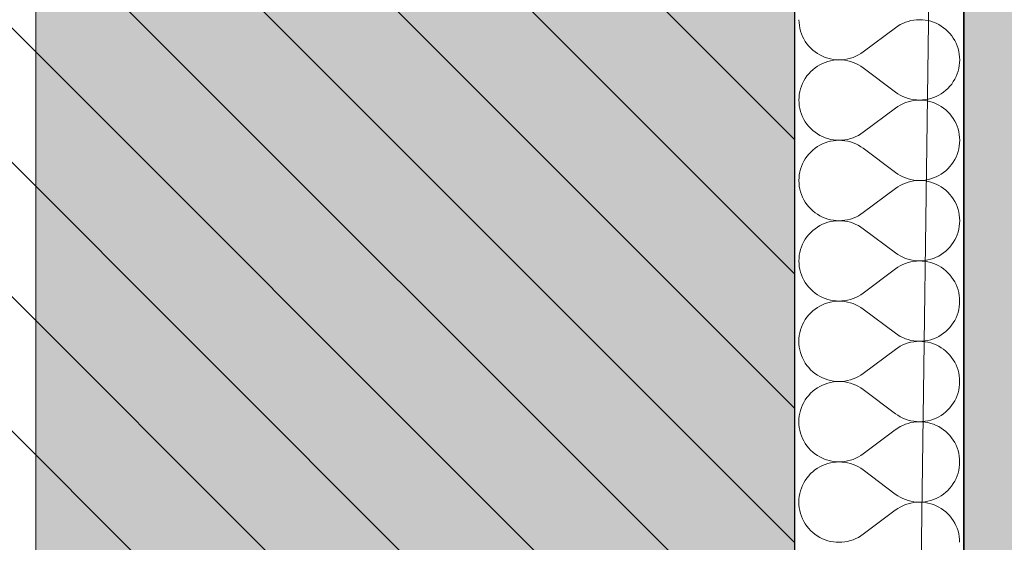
# Model space of a CAD drawing. Header units: millimetres. Extents: x -40276 to 214973, y -147941 to 35228.
# Tile 180 of 256: x -1057 to -124, y 3695 to 4191. Entities that reach past the tile are written whole.
import ezdxf

# ---------------------------------------------------------------- set-up
doc = ezdxf.new("R2010")
doc.units = ezdxf.units.MM
doc.header["$MEASUREMENT"] = 0
doc.linetypes.add('Wipeout_Contour', pattern=[1000, 0, -1000])
for name, color, linetype in [('1._POHLED ZÁPADNÍ_2_0_plochy', 7, 'Continuous'), ('1._POHLED ZÁPADNÍ_2_2D prvky - obecné', 7, 'Continuous'), ('1._POHLED ZÁPADNÍ_2_akustické prvky', 7, 'Continuous'), ('1._POHLED ZÁPADNÍ_2_BT_ortho', 7, 'Continuous'), ('1._POHLED ZÁPADNÍ_2_Nové_Konstrukce - nosné', 7, 'Continuous'), ('1._POHLED ZÁPADNÍ_2_Nové_Výplně – Řezové', 7, 'Continuous'), ('1._POHLED ZÁPADNÍ_2_Situace - terén', 7, 'Continuous')]:
    doc.layers.add(name, color=color, linetype=linetype)

# ---------------------------------------------------------------- blocks, each defined once
blk = doc.blocks.new('*X13', base_point=(-42174.69, -26223.67))
at = {"layer": '1._POHLED ZÁPADNÍ_2_Nové_Výplně – Řezové', "color": 21, "linetype": 'Continuous', "lineweight": 20, "true_color": 0xffaaaa}
for p, q in [((-318.3, 4190.52), (-318.2, 4187.8)), ((-206.76, 4190.41), (-209.46, 4190.11)), ((-204.04, 4190.5), (-206.76, 4190.41)), ((-201.32, 4190.41), (-204.04, 4190.5)), ((-198.61, 4190.12), (-201.32, 4190.41)), ((-318.2, 4187.8), (-317.91, 4185.1)), ((-317.91, 4185.1), (-317.43, 4182.42)), ((-317.43, 4182.42), (-316.76, 4179.78)), ((-226.87, 4182.89), (-257.35, 4160.04)), ((-224.64, 4184.44), (-226.87, 4182.89)), ((-222.3, 4185.83), (-224.64, 4184.44)), ((-219.87, 4187.05), (-222.3, 4185.83)), ((-217.36, 4188.09), (-219.87, 4187.05)), ((-214.77, 4188.95), (-217.36, 4188.09)), ((-212.14, 4189.63), (-214.77, 4188.95)), ((-209.46, 4190.11), (-212.14, 4189.63)), ((-195.94, 4189.64), (-198.61, 4190.12)), ((-193.3, 4188.97), (-195.94, 4189.64)), ((-190.72, 4188.11), (-193.3, 4188.97)), ((-188.21, 4187.07), (-190.72, 4188.11)), ((-185.77, 4185.85), (-188.21, 4187.07)), ((-183.43, 4184.46), (-185.77, 4185.85)), ((-181.2, 4182.91), (-183.43, 4184.46)), ((-179.08, 4181.21), (-181.2, 4182.91)), ((-177.09, 4179.35), (-179.08, 4181.21)), ((-316.76, 4179.78), (-315.9, 4177.2)), ((-315.9, 4177.2), (-314.86, 4174.69)), ((-314.86, 4174.69), (-313.64, 4172.26)), ((-313.64, 4172.26), (-312.25, 4169.92)), ((-175.23, 4177.36), (-177.09, 4179.35)), ((-173.53, 4175.24), (-175.23, 4177.36)), ((-171.97, 4173.01), (-173.53, 4175.24)), ((-170.59, 4170.67), (-171.97, 4173.01)), ((-312.25, 4169.92), (-310.7, 4167.68)), ((-310.7, 4167.68), (-308.99, 4165.56)), ((-308.99, 4165.56), (-307.14, 4163.57)), ((-307.14, 4163.57), (-305.15, 4161.72)), ((-169.37, 4168.24), (-170.59, 4170.67)), ((-168.33, 4165.72), (-169.37, 4168.24)), ((-167.47, 4163.14), (-168.33, 4165.72)), ((-166.79, 4160.51), (-167.47, 4163.14)), ((-305.15, 4161.72), (-303.03, 4160.01)), ((-303.03, 4160.01), (-300.79, 4158.46)), ((-300.79, 4158.46), (-298.45, 4157.07)), ((-298.45, 4157.07), (-296.02, 4155.86)), ((-296.02, 4155.86), (-293.5, 4154.82)), ((-293.5, 4154.82), (-290.92, 4153.96)), ((-290.92, 4153.96), (-288.29, 4153.29)), ((-288.29, 4153.29), (-285.61, 4152.81)), ((-274.76, 4152.81), (-272.08, 4153.3)), ((-272.08, 4153.3), (-269.45, 4153.97)), ((-269.45, 4153.97), (-266.87, 4154.83)), ((-266.87, 4154.83), (-264.36, 4155.87)), ((-264.36, 4155.87), (-261.92, 4157.09)), ((-261.92, 4157.09), (-259.59, 4158.48)), ((-259.59, 4158.48), (-257.35, 4160.04)), ((-166.31, 4157.83), (-166.79, 4160.51)), ((-166.02, 4155.12), (-166.31, 4157.83)), ((-165.92, 4152.4), (-166.02, 4155.12)), ((-303.03, 4144.83), (-305.15, 4143.13)), ((-300.79, 4146.38), (-303.03, 4144.83)), ((-298.45, 4147.77), (-300.79, 4146.38)), ((-296.02, 4148.99), (-298.45, 4147.77)), ((-293.51, 4150.03), (-296.02, 4148.99)), ((-290.92, 4150.88), (-293.51, 4150.03)), ((-288.29, 4151.56), (-290.92, 4150.88)), ((-285.61, 4152.04), (-288.29, 4151.56)), ((-285.61, 4152.81), (-282.9, 4152.52)), ((-282.9, 4152.33), (-285.61, 4152.04)), ((-282.9, 4152.52), (-280.19, 4152.42)), ((-280.19, 4152.42), (-282.9, 4152.33)), ((-280.19, 4152.42), (-277.47, 4152.52)), ((-277.47, 4152.32), (-280.19, 4152.42)), ((-277.47, 4152.52), (-274.76, 4152.81)), ((-274.76, 4152.03), (-277.47, 4152.32)), ((-272.09, 4151.54), (-274.76, 4152.03)), ((-269.45, 4150.87), (-272.09, 4151.54)), ((-266.87, 4150.01), (-269.45, 4150.87)), ((-264.36, 4148.96), (-266.87, 4150.01)), ((-261.93, 4147.74), (-264.36, 4148.96)), ((-259.59, 4146.35), (-261.93, 4147.74)), ((-257.35, 4144.8), (-259.59, 4146.35)), ((-226.88, 4121.94), (-257.35, 4144.8)), ((-167.47, 4141.67), (-166.8, 4144.3)), ((-166.8, 4144.3), (-166.31, 4146.98)), ((-166.31, 4146.98), (-166.02, 4149.69)), ((-166.02, 4149.69), (-165.92, 4152.4)), ((-312.26, 4134.93), (-313.64, 4132.59)), ((-310.7, 4137.17), (-312.26, 4134.93)), ((-308.99, 4139.28), (-310.7, 4137.17)), ((-307.14, 4141.27), (-308.99, 4139.28)), ((-305.15, 4143.13), (-307.14, 4141.27)), ((-170.59, 4134.14), (-169.37, 4136.57)), ((-169.37, 4136.57), (-168.33, 4139.09)), ((-168.33, 4139.09), (-167.47, 4141.67)), ((-316.76, 4125.07), (-317.44, 4122.43)), ((-315.9, 4127.65), (-316.76, 4125.07)), ((-314.86, 4130.16), (-315.9, 4127.65)), ((-313.64, 4132.59), (-314.86, 4130.16)), ((-179.09, 4123.61), (-177.09, 4125.46)), ((-177.09, 4125.46), (-175.24, 4127.45)), ((-175.24, 4127.45), (-173.53, 4129.57)), ((-173.53, 4129.57), (-171.98, 4131.8)), ((-171.98, 4131.8), (-170.59, 4134.14)), ((-318.21, 4117.05), (-318.31, 4114.33)), ((-317.92, 4119.75), (-318.21, 4117.05)), ((-317.44, 4122.43), (-317.92, 4119.75)), ((-226.88, 4121.94), (-224.65, 4120.38)), ((-224.65, 4120.38), (-222.31, 4118.99)), ((-222.31, 4118.99), (-219.88, 4117.77)), ((-219.88, 4117.77), (-217.37, 4116.73)), ((-217.37, 4116.73), (-214.78, 4115.87)), ((-214.78, 4115.87), (-212.15, 4115.19)), ((-195.95, 4115.18), (-193.31, 4115.85)), ((-193.31, 4115.85), (-190.73, 4116.71)), ((-190.73, 4116.71), (-188.21, 4117.75)), ((-188.21, 4117.75), (-185.78, 4118.96)), ((-185.78, 4118.96), (-183.44, 4120.35)), ((-183.44, 4120.35), (-181.21, 4121.9)), ((-181.21, 4121.9), (-179.09, 4123.61)), ((-318.31, 4114.33), (-318.21, 4111.61)), ((-318.21, 4111.61), (-317.92, 4108.91)), ((-317.92, 4108.91), (-317.44, 4106.23)), ((-226.88, 4106.7), (-257.36, 4083.85)), ((-224.65, 4108.25), (-226.88, 4106.7)), ((-222.31, 4109.64), (-224.65, 4108.25)), ((-219.88, 4110.86), (-222.31, 4109.64)), ((-217.37, 4111.9), (-219.88, 4110.86)), ((-214.79, 4112.76), (-217.37, 4111.9)), ((-212.15, 4113.44), (-214.79, 4112.76)), ((-212.15, 4115.19), (-209.47, 4114.71)), ((-209.47, 4113.92), (-212.15, 4113.44)), ((-209.47, 4114.71), (-206.77, 4114.41)), ((-206.77, 4114.22), (-209.47, 4113.92)), ((-206.77, 4114.41), (-204.05, 4114.31)), ((-204.05, 4114.31), (-206.77, 4114.22)), ((-204.05, 4114.31), (-201.33, 4114.41)), ((-201.33, 4114.22), (-204.05, 4114.31)), ((-201.33, 4114.41), (-198.63, 4114.7)), ((-198.63, 4113.93), (-201.33, 4114.22)), ((-198.63, 4114.7), (-195.95, 4115.18)), ((-195.95, 4113.45), (-198.63, 4113.93)), ((-193.31, 4112.78), (-195.95, 4113.45)), ((-190.73, 4111.92), (-193.31, 4112.78)), ((-188.22, 4110.88), (-190.73, 4111.92)), ((-185.78, 4109.66), (-188.22, 4110.88)), ((-183.44, 4108.27), (-185.78, 4109.66)), ((-181.21, 4106.72), (-183.44, 4108.27)), ((-179.09, 4105.01), (-181.21, 4106.72)), ((-317.44, 4106.23), (-316.77, 4103.59)), ((-316.77, 4103.59), (-315.91, 4101.01)), ((-315.91, 4101.01), (-314.87, 4098.5)), ((-314.87, 4098.5), (-313.65, 4096.07)), ((-177.1, 4103.16), (-179.09, 4105.01)), ((-175.24, 4101.17), (-177.1, 4103.16)), ((-173.54, 4099.05), (-175.24, 4101.17)), ((-171.98, 4096.82), (-173.54, 4099.05)), ((-313.65, 4096.07), (-312.26, 4093.73)), ((-312.26, 4093.73), (-310.71, 4091.49)), ((-310.71, 4091.49), (-309, 4089.37)), ((-309, 4089.37), (-307.15, 4087.38)), ((-170.6, 4094.48), (-171.98, 4096.82)), ((-169.38, 4092.05), (-170.6, 4094.48)), ((-168.34, 4089.53), (-169.38, 4092.05)), ((-167.48, 4086.95), (-168.34, 4089.53)), ((-307.15, 4087.38), (-305.16, 4085.53)), ((-305.16, 4085.53), (-303.04, 4083.82)), ((-303.04, 4083.82), (-300.8, 4082.27)), ((-300.8, 4082.27), (-298.46, 4080.88)), ((-298.46, 4080.88), (-296.03, 4079.67)), ((-296.03, 4079.67), (-293.52, 4078.63)), ((-293.52, 4078.63), (-290.93, 4077.77)), ((-269.46, 4077.78), (-266.88, 4078.64)), ((-266.88, 4078.64), (-264.37, 4079.68)), ((-264.37, 4079.68), (-261.93, 4080.9)), ((-261.93, 4080.9), (-259.6, 4082.29)), ((-259.6, 4082.29), (-257.36, 4083.85)), ((-166.8, 4084.31), (-167.48, 4086.95)), ((-166.32, 4081.64), (-166.8, 4084.31)), ((-166.03, 4078.93), (-166.32, 4081.64)), ((-165.93, 4076.21), (-166.03, 4078.93)), ((-300.8, 4070.19), (-303.04, 4068.64)), ((-298.46, 4071.58), (-300.8, 4070.19)), ((-296.03, 4072.8), (-298.46, 4071.58)), ((-293.52, 4073.84), (-296.03, 4072.8)), ((-290.93, 4074.69), (-293.52, 4073.84)), ((-290.93, 4077.77), (-288.3, 4077.1)), ((-288.3, 4075.36), (-290.93, 4074.69)), ((-288.3, 4077.1), (-285.62, 4076.62)), ((-285.62, 4075.85), (-288.3, 4075.36)), ((-285.62, 4076.62), (-282.91, 4076.33)), ((-282.91, 4076.13), (-285.62, 4075.85)), ((-282.91, 4076.33), (-280.2, 4076.23)), ((-280.2, 4076.23), (-282.91, 4076.13)), ((-280.2, 4076.23), (-277.48, 4076.33)), ((-277.48, 4076.13), (-280.2, 4076.23)), ((-277.48, 4076.33), (-274.77, 4076.62)), ((-274.77, 4075.84), (-277.48, 4076.13)), ((-274.77, 4076.62), (-272.1, 4077.11)), ((-272.1, 4075.35), (-274.77, 4075.84)), ((-272.1, 4077.11), (-269.46, 4077.78)), ((-269.46, 4074.68), (-272.1, 4075.35)), ((-266.88, 4073.82), (-269.46, 4074.68)), ((-264.37, 4072.77), (-266.88, 4073.82)), ((-261.94, 4071.55), (-264.37, 4072.77)), ((-259.6, 4070.16), (-261.94, 4071.55)), ((-257.36, 4068.61), (-259.6, 4070.16)), ((-166.81, 4068.11), (-166.32, 4070.79)), ((-166.32, 4070.79), (-166.03, 4073.49)), ((-166.03, 4073.49), (-165.93, 4076.21)), ((-310.71, 4060.98), (-312.27, 4058.74)), ((-309.01, 4063.09), (-310.71, 4060.98)), ((-307.15, 4065.08), (-309.01, 4063.09)), ((-305.16, 4066.94), (-307.15, 4065.08)), ((-303.04, 4068.64), (-305.16, 4066.94)), ((-226.89, 4045.75), (-257.36, 4068.61)), ((-170.6, 4057.95), (-169.38, 4060.38)), ((-169.38, 4060.38), (-168.34, 4062.9)), ((-168.34, 4062.9), (-167.48, 4065.48)), ((-167.48, 4065.48), (-166.81, 4068.11)), ((-315.92, 4051.46), (-316.78, 4048.88)), ((-314.87, 4053.97), (-315.92, 4051.46)), ((-313.65, 4056.4), (-314.87, 4053.97)), ((-312.27, 4058.74), (-313.65, 4056.4)), ((-177.1, 4049.27), (-175.25, 4051.26)), ((-175.25, 4051.26), (-173.54, 4053.38)), ((-173.54, 4053.38), (-171.99, 4055.61)), ((-171.99, 4055.61), (-170.6, 4057.95)), ((-317.93, 4043.56), (-318.22, 4040.86)), ((-317.45, 4046.24), (-317.93, 4043.56)), ((-316.78, 4048.88), (-317.45, 4046.24)), ((-226.89, 4045.75), (-224.66, 4044.19)), ((-224.66, 4044.19), (-222.32, 4042.8)), ((-222.32, 4042.8), (-219.89, 4041.58)), ((-219.89, 4041.58), (-217.38, 4040.54)), ((-190.74, 4040.52), (-188.23, 4041.56)), ((-188.23, 4041.56), (-185.79, 4042.77)), ((-185.79, 4042.77), (-183.45, 4044.16)), ((-183.45, 4044.16), (-181.22, 4045.71)), ((-181.22, 4045.71), (-179.1, 4047.42)), ((-179.1, 4047.42), (-177.1, 4049.27)), ((-318.22, 4040.86), (-318.32, 4038.14)), ((-318.32, 4038.14), (-318.22, 4035.42)), ((-318.22, 4035.42), (-317.93, 4032.72)), ((-317.93, 4032.72), (-317.45, 4030.04)), ((-224.66, 4032.06), (-226.89, 4030.51)), ((-222.32, 4033.45), (-224.66, 4032.06)), ((-219.89, 4034.67), (-222.32, 4033.45)), ((-217.38, 4035.71), (-219.89, 4034.67)), ((-217.38, 4040.54), (-214.8, 4039.68)), ((-214.8, 4036.57), (-217.38, 4035.71)), ((-214.8, 4039.68), (-212.16, 4039)), ((-212.16, 4037.25), (-214.8, 4036.57)), ((-212.16, 4039), (-209.48, 4038.52)), ((-209.48, 4037.73), (-212.16, 4037.25)), ((-209.48, 4038.52), (-206.78, 4038.22)), ((-206.78, 4038.03), (-209.48, 4037.73)), ((-206.78, 4038.22), (-204.06, 4038.12)), ((-204.06, 4038.12), (-206.78, 4038.03)), ((-204.06, 4038.12), (-201.34, 4038.22)), ((-201.34, 4038.03), (-204.06, 4038.12)), ((-201.34, 4038.22), (-198.64, 4038.51)), ((-198.64, 4037.74), (-201.34, 4038.03)), ((-198.64, 4038.51), (-195.96, 4038.99)), ((-195.96, 4037.26), (-198.64, 4037.74)), ((-195.96, 4038.99), (-193.32, 4039.66)), ((-193.32, 4036.58), (-195.96, 4037.26)), ((-193.32, 4039.66), (-190.74, 4040.52)), ((-190.74, 4035.73), (-193.32, 4036.58)), ((-188.23, 4034.69), (-190.74, 4035.73)), ((-185.79, 4033.47), (-188.23, 4034.69)), ((-183.45, 4032.08), (-185.79, 4033.47)), ((-181.22, 4030.53), (-183.45, 4032.08)), ((-317.45, 4030.04), (-316.78, 4027.4)), ((-316.78, 4027.4), (-315.92, 4024.82)), ((-315.92, 4024.82), (-314.88, 4022.31)), ((-314.88, 4022.31), (-313.66, 4019.88)), ((-226.89, 4030.51), (-257.37, 4007.66)), ((-179.1, 4028.82), (-181.22, 4030.53)), ((-177.11, 4026.97), (-179.1, 4028.82)), ((-175.25, 4024.98), (-177.11, 4026.97)), ((-173.55, 4022.86), (-175.25, 4024.98)), ((-171.99, 4020.63), (-173.55, 4022.86)), ((-313.66, 4019.88), (-312.27, 4017.54)), ((-312.27, 4017.54), (-310.72, 4015.3)), ((-310.72, 4015.3), (-309.01, 4013.18)), ((-309.01, 4013.18), (-307.16, 4011.19)), ((-170.61, 4018.29), (-171.99, 4020.63)), ((-169.39, 4015.86), (-170.61, 4018.29)), ((-168.35, 4013.34), (-169.39, 4015.86)), ((-167.49, 4010.76), (-168.35, 4013.34)), ((-307.16, 4011.19), (-305.17, 4009.34)), ((-305.17, 4009.34), (-303.05, 4007.63)), ((-303.05, 4007.63), (-300.81, 4006.08)), ((-300.81, 4006.08), (-298.47, 4004.69)), ((-298.47, 4004.69), (-296.04, 4003.48)), ((-264.38, 4003.49), (-261.95, 4004.71)), ((-261.95, 4004.71), (-259.61, 4006.1)), ((-259.61, 4006.1), (-257.37, 4007.66)), ((-166.82, 4008.12), (-167.49, 4010.76)), ((-166.33, 4005.45), (-166.82, 4008.12)), ((-166.04, 4002.74), (-166.33, 4005.45)), ((-298.47, 3995.39), (-300.81, 3994)), ((-296.04, 3996.61), (-298.47, 3995.39)), ((-296.04, 4003.48), (-293.53, 4002.44)), ((-293.53, 3997.65), (-296.04, 3996.61)), ((-293.53, 4002.44), (-290.94, 4001.58)), ((-290.94, 3998.5), (-293.53, 3997.65)), ((-290.94, 4001.58), (-288.31, 4000.91)), ((-288.31, 3999.17), (-290.94, 3998.5)), ((-288.31, 4000.91), (-285.63, 4000.42)), ((-285.63, 3999.66), (-288.31, 3999.17)), ((-285.63, 4000.42), (-282.93, 4000.13)), ((-282.93, 3999.94), (-285.63, 3999.66)), ((-282.93, 4000.13), (-280.21, 4000.04)), ((-280.21, 4000.04), (-282.93, 3999.94)), ((-280.21, 4000.04), (-277.49, 4000.14)), ((-277.49, 3999.94), (-280.21, 4000.04)), ((-277.49, 4000.14), (-274.78, 4000.43)), ((-274.78, 3999.65), (-277.49, 3999.94)), ((-274.78, 4000.43), (-272.11, 4000.91)), ((-272.11, 3999.16), (-274.78, 3999.65)), ((-272.11, 4000.91), (-269.47, 4001.59)), ((-269.47, 3998.49), (-272.11, 3999.16)), ((-269.47, 4001.59), (-266.89, 4002.45)), ((-266.89, 3997.62), (-269.47, 3998.49)), ((-266.89, 4002.45), (-264.38, 4003.49)), ((-264.38, 3996.58), (-266.89, 3997.62)), ((-261.95, 3995.36), (-264.38, 3996.58)), ((-259.61, 3993.97), (-261.95, 3995.36)), ((-166.82, 3991.92), (-166.33, 3994.6)), ((-166.33, 3994.6), (-166.04, 3997.3)), ((-165.95, 4000.02), (-166.04, 4002.74)), ((-166.04, 3997.3), (-165.95, 4000.02)), ((-309.02, 3986.9), (-310.72, 3984.79)), ((-307.16, 3988.89), (-309.02, 3986.9)), ((-305.17, 3990.75), (-307.16, 3988.89)), ((-303.05, 3992.45), (-305.17, 3990.75)), ((-300.81, 3994), (-303.05, 3992.45)), ((-257.38, 3992.42), (-259.61, 3993.97)), ((-226.9, 3969.56), (-257.38, 3992.42)), ((-169.39, 3984.19), (-168.35, 3986.71)), ((-168.35, 3986.71), (-167.49, 3989.29)), ((-167.49, 3989.29), (-166.82, 3991.92)), ((-314.88, 3977.78), (-315.93, 3975.27)), ((-313.67, 3980.21), (-314.88, 3977.78)), ((-312.28, 3982.55), (-313.67, 3980.21)), ((-310.72, 3984.79), (-312.28, 3982.55)), ((-175.26, 3975.07), (-173.55, 3977.19)), ((-173.55, 3977.19), (-172, 3979.42)), ((-172, 3979.42), (-170.61, 3981.76)), ((-170.61, 3981.76), (-169.39, 3984.19)), ((-317.94, 3967.37), (-318.23, 3964.67)), ((-317.46, 3970.05), (-317.94, 3967.37)), ((-316.79, 3972.69), (-317.46, 3970.05)), ((-315.93, 3975.27), (-316.79, 3972.69)), ((-226.9, 3969.56), (-224.67, 3968)), ((-224.67, 3968), (-222.33, 3966.61)), ((-222.33, 3966.61), (-219.9, 3965.39)), ((-188.24, 3965.37), (-185.8, 3966.58)), ((-185.8, 3966.58), (-183.46, 3967.97)), ((-183.46, 3967.97), (-181.23, 3969.52)), ((-181.23, 3969.52), (-179.11, 3971.23)), ((-179.11, 3971.23), (-177.12, 3973.08)), ((-177.12, 3973.08), (-175.26, 3975.07)), ((-318.23, 3964.67), (-318.33, 3961.95)), ((-318.33, 3961.95), (-318.23, 3959.23)), ((-318.23, 3959.23), (-317.94, 3956.53)), ((-222.33, 3957.26), (-224.67, 3955.87)), ((-219.9, 3958.48), (-222.33, 3957.26)), ((-219.9, 3965.39), (-217.39, 3964.35)), ((-217.39, 3959.52), (-219.9, 3958.48)), ((-217.39, 3964.35), (-214.81, 3963.49)), ((-214.81, 3960.38), (-217.39, 3959.52)), ((-214.81, 3963.49), (-212.17, 3962.81)), ((-212.17, 3961.06), (-214.81, 3960.38)), ((-212.17, 3962.81), (-209.49, 3962.33)), ((-209.49, 3961.54), (-212.17, 3961.06)), ((-209.49, 3962.33), (-206.79, 3962.03)), ((-206.79, 3961.83), (-209.49, 3961.54)), ((-206.79, 3962.03), (-204.07, 3961.93)), ((-204.07, 3961.93), (-206.79, 3961.83)), ((-204.07, 3961.93), (-201.35, 3962.03)), ((-201.35, 3961.84), (-204.07, 3961.93)), ((-201.35, 3962.03), (-198.65, 3962.32)), ((-198.65, 3961.55), (-201.35, 3961.84)), ((-198.65, 3962.32), (-195.97, 3962.8)), ((-195.97, 3961.07), (-198.65, 3961.55)), ((-195.97, 3962.8), (-193.33, 3963.47)), ((-193.33, 3960.39), (-195.97, 3961.07)), ((-193.33, 3963.47), (-190.75, 3964.33)), ((-190.75, 3959.54), (-193.33, 3960.39)), ((-190.75, 3964.33), (-188.24, 3965.37)), ((-188.24, 3958.5), (-190.75, 3959.54)), ((-185.8, 3957.28), (-188.24, 3958.5)), ((-183.46, 3955.89), (-185.8, 3957.28)), ((-317.94, 3956.53), (-317.46, 3953.85)), ((-317.46, 3953.85), (-316.79, 3951.21)), ((-316.79, 3951.21), (-315.93, 3948.63)), ((-315.93, 3948.63), (-314.89, 3946.12)), ((-226.9, 3954.32), (-257.38, 3931.46)), ((-224.67, 3955.87), (-226.9, 3954.32)), ((-181.23, 3954.34), (-183.46, 3955.89)), ((-179.11, 3952.63), (-181.23, 3954.34)), ((-177.12, 3950.78), (-179.11, 3952.63)), ((-175.26, 3948.79), (-177.12, 3950.78)), ((-173.56, 3946.67), (-175.26, 3948.79)), ((-314.89, 3946.12), (-313.67, 3943.68)), ((-313.67, 3943.68), (-312.28, 3941.35)), ((-312.28, 3941.35), (-310.73, 3939.11)), ((-310.73, 3939.11), (-309.02, 3936.99)), ((-172.01, 3944.44), (-173.56, 3946.67)), ((-170.62, 3942.1), (-172.01, 3944.44)), ((-169.4, 3939.66), (-170.62, 3942.1)), ((-168.36, 3937.15), (-169.4, 3939.66)), ((-309.02, 3936.99), (-307.17, 3935)), ((-307.17, 3935), (-305.18, 3933.15)), ((-305.18, 3933.15), (-303.06, 3931.44)), ((-303.06, 3931.44), (-300.82, 3929.89)), ((-300.82, 3929.89), (-298.48, 3928.5)), ((-261.96, 3928.52), (-259.62, 3929.91)), ((-259.62, 3929.91), (-257.38, 3931.46)), ((-167.5, 3934.57), (-168.36, 3937.15)), ((-166.83, 3931.93), (-167.5, 3934.57)), ((-166.34, 3929.26), (-166.83, 3931.93)), ((-166.05, 3926.55), (-166.34, 3929.26)), ((-298.48, 3928.5), (-296.05, 3927.29)), ((-296.05, 3920.42), (-298.48, 3919.2)), ((-296.05, 3927.29), (-293.54, 3926.25)), ((-293.54, 3921.46), (-296.05, 3920.42)), ((-293.54, 3926.25), (-290.96, 3925.39)), ((-290.96, 3922.31), (-293.54, 3921.46)), ((-290.96, 3925.39), (-288.32, 3924.72)), ((-288.32, 3922.98), (-290.96, 3922.31)), ((-288.32, 3924.72), (-285.64, 3924.23)), ((-285.64, 3923.46), (-288.32, 3922.98)), ((-285.64, 3924.23), (-282.94, 3923.94)), ((-282.94, 3923.75), (-285.64, 3923.46)), ((-282.94, 3923.94), (-280.22, 3923.85)), ((-280.22, 3923.85), (-282.94, 3923.75)), ((-280.22, 3923.85), (-277.5, 3923.95)), ((-277.5, 3923.75), (-280.22, 3923.85)), ((-277.5, 3923.95), (-274.79, 3924.24)), ((-274.79, 3923.46), (-277.5, 3923.75)), ((-274.79, 3924.24), (-272.12, 3924.72)), ((-272.12, 3922.97), (-274.79, 3923.46)), ((-272.12, 3924.72), (-269.48, 3925.4)), ((-269.48, 3922.3), (-272.12, 3922.97)), ((-269.48, 3925.4), (-266.9, 3926.26)), ((-266.9, 3921.43), (-269.48, 3922.3)), ((-266.9, 3926.26), (-264.39, 3927.3)), ((-264.39, 3920.39), (-266.9, 3921.43)), ((-264.39, 3927.3), (-261.96, 3928.52)), ((-261.96, 3919.17), (-264.39, 3920.39)), ((-166.34, 3918.41), (-166.05, 3921.11)), ((-165.96, 3923.83), (-166.05, 3926.55)), ((-166.05, 3921.11), (-165.96, 3923.83)), ((-309.03, 3910.71), (-310.73, 3908.6)), ((-307.17, 3912.7), (-309.03, 3910.71)), ((-305.18, 3914.56), (-307.17, 3912.7)), ((-303.06, 3916.26), (-305.18, 3914.56)), ((-300.83, 3917.81), (-303.06, 3916.26)), ((-298.48, 3919.2), (-300.83, 3917.81)), ((-259.62, 3917.78), (-261.96, 3919.17)), ((-257.39, 3916.23), (-259.62, 3917.78)), ((-226.91, 3893.37), (-257.39, 3916.23)), ((-169.4, 3908), (-168.36, 3910.51)), ((-168.36, 3910.51), (-167.5, 3913.1)), ((-167.5, 3913.1), (-166.83, 3915.73)), ((-166.83, 3915.73), (-166.34, 3918.41)), ((-314.89, 3901.59), (-315.94, 3899.08)), ((-313.68, 3904.02), (-314.89, 3901.59)), ((-312.29, 3906.36), (-313.68, 3904.02)), ((-310.73, 3908.6), (-312.29, 3906.36)), ((-175.27, 3898.88), (-173.56, 3901)), ((-173.56, 3901), (-172.01, 3903.23)), ((-172.01, 3903.23), (-170.62, 3905.57)), ((-170.62, 3905.57), (-169.4, 3908)), ((-317.47, 3893.86), (-317.95, 3891.18)), ((-316.8, 3896.5), (-317.47, 3893.86)), ((-315.94, 3899.08), (-316.8, 3896.5)), ((-226.91, 3893.37), (-224.68, 3891.81)), ((-224.68, 3891.81), (-222.34, 3890.42)), ((-185.81, 3890.39), (-183.47, 3891.78)), ((-183.47, 3891.78), (-181.24, 3893.33)), ((-181.24, 3893.33), (-179.12, 3895.04)), ((-179.12, 3895.04), (-177.13, 3896.89)), ((-177.13, 3896.89), (-175.27, 3898.88)), ((-318.24, 3888.48), (-318.34, 3885.76)), ((-318.34, 3885.76), (-318.25, 3883.04)), ((-318.25, 3883.04), (-317.95, 3880.34)), ((-317.95, 3891.18), (-318.24, 3888.48)), ((-222.34, 3890.42), (-219.91, 3889.2)), ((-219.91, 3882.29), (-222.34, 3881.07)), ((-219.91, 3889.2), (-217.4, 3888.16)), ((-217.4, 3883.33), (-219.91, 3882.29)), ((-217.4, 3888.16), (-214.82, 3887.3)), ((-214.82, 3884.19), (-217.4, 3883.33)), ((-214.82, 3887.3), (-212.18, 3886.62)), ((-212.18, 3884.87), (-214.82, 3884.19)), ((-212.18, 3886.62), (-209.5, 3886.14)), ((-209.5, 3885.35), (-212.18, 3884.87)), ((-209.5, 3886.14), (-206.8, 3885.84)), ((-206.8, 3885.64), (-209.5, 3885.35)), ((-206.8, 3885.84), (-204.08, 3885.74)), ((-204.08, 3885.74), (-206.8, 3885.64)), ((-204.08, 3885.74), (-201.36, 3885.84)), ((-201.36, 3885.65), (-204.08, 3885.74)), ((-201.36, 3885.84), (-198.66, 3886.13)), ((-198.66, 3885.36), (-201.36, 3885.65)), ((-198.66, 3886.13), (-195.98, 3886.61)), ((-195.98, 3884.88), (-198.66, 3885.36)), ((-195.98, 3886.61), (-193.34, 3887.28)), ((-193.34, 3884.2), (-195.98, 3884.88)), ((-193.34, 3887.28), (-190.76, 3888.14)), ((-190.76, 3883.35), (-193.34, 3884.2)), ((-190.76, 3888.14), (-188.25, 3889.18)), ((-188.25, 3882.31), (-190.76, 3883.35)), ((-188.25, 3889.18), (-185.81, 3890.39)), ((-185.81, 3881.09), (-188.25, 3882.31)), ((-317.95, 3880.34), (-317.47, 3877.66)), ((-317.47, 3877.66), (-316.8, 3875.02)), ((-316.8, 3875.02), (-315.94, 3872.44)), ((-226.91, 3878.13), (-257.39, 3855.27)), ((-224.68, 3879.68), (-226.91, 3878.13)), ((-222.34, 3881.07), (-224.68, 3879.68)), ((-183.47, 3879.7), (-185.81, 3881.09)), ((-181.24, 3878.15), (-183.47, 3879.7)), ((-179.12, 3876.44), (-181.24, 3878.15)), ((-177.13, 3874.59), (-179.12, 3876.44)), ((-175.28, 3872.6), (-177.13, 3874.59)), ((-315.94, 3872.44), (-314.9, 3869.93)), ((-314.9, 3869.93), (-313.68, 3867.49)), ((-313.68, 3867.49), (-312.29, 3865.15)), ((-312.29, 3865.15), (-310.74, 3862.92)), ((-173.57, 3870.48), (-175.28, 3872.6)), ((-172.02, 3868.25), (-173.57, 3870.48)), ((-170.63, 3865.91), (-172.02, 3868.25)), ((-169.41, 3863.47), (-170.63, 3865.91)), ((-310.74, 3862.92), (-309.03, 3860.8)), ((-309.03, 3860.8), (-307.18, 3858.81)), ((-307.18, 3858.81), (-305.19, 3856.96)), ((-305.19, 3856.96), (-303.07, 3855.25)), ((-303.07, 3855.25), (-300.83, 3853.7)), ((-259.63, 3853.72), (-257.39, 3855.27)), ((-168.37, 3860.96), (-169.41, 3863.47)), ((-167.51, 3858.38), (-168.37, 3860.96)), ((-166.84, 3855.74), (-167.51, 3858.38)), ((-166.35, 3853.07), (-166.84, 3855.74)), ((-300.83, 3853.7), (-298.49, 3852.31)), ((-298.49, 3852.31), (-296.06, 3851.1)), ((-296.06, 3851.1), (-293.55, 3850.06)), ((-293.55, 3845.26), (-296.06, 3844.23)), ((-293.55, 3850.06), (-290.97, 3849.2)), ((-290.97, 3846.12), (-293.55, 3845.26)), ((-290.97, 3849.2), (-288.33, 3848.53)), ((-288.33, 3846.79), (-290.97, 3846.12)), ((-288.33, 3848.53), (-285.65, 3848.04)), ((-285.65, 3847.27), (-288.33, 3846.79)), ((-285.65, 3848.04), (-282.95, 3847.75)), ((-282.95, 3847.56), (-285.65, 3847.27)), ((-282.95, 3847.75), (-280.23, 3847.66)), ((-280.23, 3847.66), (-282.95, 3847.56)), ((-280.23, 3847.66), (-277.51, 3847.76)), ((-277.51, 3847.56), (-280.23, 3847.66)), ((-277.51, 3847.76), (-274.8, 3848.05)), ((-274.8, 3847.27), (-277.51, 3847.56)), ((-274.8, 3848.05), (-272.13, 3848.53)), ((-272.13, 3846.78), (-274.8, 3847.27)), ((-272.13, 3848.53), (-269.49, 3849.21)), ((-269.49, 3846.11), (-272.13, 3846.78)), ((-269.49, 3849.21), (-266.91, 3850.07)), ((-266.91, 3845.24), (-269.49, 3846.11)), ((-266.91, 3850.07), (-264.4, 3851.11)), ((-264.4, 3844.2), (-266.91, 3845.24)), ((-264.4, 3851.11), (-261.97, 3852.33)), ((-261.97, 3852.33), (-259.63, 3853.72)), ((-166.06, 3850.36), (-166.35, 3853.07)), ((-165.97, 3847.64), (-166.06, 3850.36)), ((-166.06, 3844.92), (-165.97, 3847.64)), ((-307.18, 3836.51), (-309.04, 3834.52)), ((-305.19, 3838.37), (-307.18, 3836.51)), ((-303.07, 3840.07), (-305.19, 3838.37)), ((-300.84, 3841.62), (-303.07, 3840.07)), ((-298.5, 3843.01), (-300.84, 3841.62)), ((-296.06, 3844.23), (-298.5, 3843.01)), ((-261.97, 3842.98), (-264.4, 3844.2)), ((-259.63, 3841.59), (-261.97, 3842.98)), ((-257.4, 3840.04), (-259.63, 3841.59)), ((-226.92, 3817.17), (-257.4, 3840.04)), ((-168.37, 3834.32), (-167.51, 3836.91)), ((-167.51, 3836.91), (-166.84, 3839.54)), ((-166.84, 3839.54), (-166.36, 3842.22)), ((-166.36, 3842.22), (-166.06, 3844.92)), ((-313.69, 3827.83), (-314.91, 3825.4)), ((-312.3, 3830.17), (-313.69, 3827.83)), ((-310.75, 3832.4), (-312.3, 3830.17)), ((-309.04, 3834.52), (-310.75, 3832.4)), ((-173.57, 3824.81), (-172.02, 3827.04)), ((-172.02, 3827.04), (-170.63, 3829.38)), ((-170.63, 3829.38), (-169.41, 3831.81)), ((-169.41, 3831.81), (-168.37, 3834.32)), ((-317.48, 3817.67), (-317.96, 3814.99)), ((-316.81, 3820.31), (-317.48, 3817.67)), ((-315.95, 3822.89), (-316.81, 3820.31)), ((-314.91, 3825.4), (-315.95, 3822.89)), ((-226.92, 3817.17), (-224.69, 3815.62)), ((-183.48, 3815.59), (-181.25, 3817.14)), ((-181.25, 3817.14), (-179.13, 3818.84)), ((-179.13, 3818.84), (-177.14, 3820.7)), ((-177.14, 3820.7), (-175.28, 3822.69)), ((-175.28, 3822.69), (-173.57, 3824.81)), ((-318.26, 3812.29), (-318.35, 3809.57)), ((-318.35, 3809.57), (-318.26, 3806.85)), ((-317.96, 3814.99), (-318.26, 3812.29)), ((-224.69, 3815.62), (-222.35, 3814.23)), ((-222.35, 3814.23), (-219.92, 3813.01)), ((-219.92, 3813.01), (-217.41, 3811.97)), ((-217.41, 3811.97), (-214.83, 3811.11)), ((-214.83, 3808), (-217.41, 3807.14)), ((-214.83, 3811.11), (-212.19, 3810.43)), ((-212.19, 3808.68), (-214.83, 3808)), ((-212.19, 3810.43), (-209.52, 3809.94)), ((-209.52, 3809.16), (-212.19, 3808.68)), ((-209.52, 3809.94), (-206.81, 3809.65)), ((-206.81, 3809.45), (-209.52, 3809.16)), ((-206.81, 3809.65), (-204.09, 3809.55)), ((-204.09, 3809.55), (-206.81, 3809.45)), ((-204.09, 3809.55), (-201.37, 3809.65)), ((-201.37, 3809.46), (-204.09, 3809.55)), ((-201.37, 3809.65), (-198.67, 3809.94)), ((-198.67, 3809.17), (-201.37, 3809.46)), ((-198.67, 3809.94), (-195.99, 3810.42)), ((-195.99, 3808.69), (-198.67, 3809.17)), ((-195.99, 3810.42), (-193.35, 3811.09)), ((-193.35, 3808.01), (-195.99, 3808.69)), ((-193.35, 3811.09), (-190.77, 3811.95)), ((-190.77, 3807.16), (-193.35, 3808.01)), ((-190.77, 3811.95), (-188.26, 3812.99)), ((-188.26, 3812.99), (-185.82, 3814.2)), ((-185.82, 3814.2), (-183.48, 3815.59)), ((-318.26, 3806.85), (-317.97, 3804.14)), ((-317.97, 3804.14), (-317.48, 3801.47)), ((-317.48, 3801.47), (-316.81, 3798.83)), ((-316.81, 3798.83), (-315.95, 3796.25)), ((-226.93, 3801.94), (-257.4, 3779.08)), ((-224.69, 3803.49), (-226.93, 3801.94)), ((-222.35, 3804.88), (-224.69, 3803.49)), ((-219.92, 3806.1), (-222.35, 3804.88)), ((-217.41, 3807.14), (-219.92, 3806.1)), ((-188.26, 3806.11), (-190.77, 3807.16)), ((-185.83, 3804.9), (-188.26, 3806.11)), ((-183.49, 3803.51), (-185.83, 3804.9)), ((-181.25, 3801.96), (-183.49, 3803.51)), ((-179.13, 3800.25), (-181.25, 3801.96)), ((-177.14, 3798.4), (-179.13, 3800.25)), ((-175.29, 3796.41), (-177.14, 3798.4)), ((-315.95, 3796.25), (-314.91, 3793.74)), ((-314.91, 3793.74), (-313.69, 3791.3)), ((-313.69, 3791.3), (-312.3, 3788.96)), ((-312.3, 3788.96), (-310.75, 3786.73)), ((-173.58, 3794.29), (-175.29, 3796.41)), ((-172.03, 3792.06), (-173.58, 3794.29)), ((-170.64, 3789.72), (-172.03, 3792.06)), ((-169.42, 3787.28), (-170.64, 3789.72)), ((-310.75, 3786.73), (-309.04, 3784.61)), ((-309.04, 3784.61), (-307.19, 3782.62)), ((-307.19, 3782.62), (-305.2, 3780.77)), ((-305.2, 3780.77), (-303.08, 3779.06)), ((-168.38, 3784.77), (-169.42, 3787.28)), ((-167.52, 3782.19), (-168.38, 3784.77)), ((-166.85, 3779.55), (-167.52, 3782.19)), ((-303.08, 3779.06), (-300.84, 3777.51)), ((-300.84, 3777.51), (-298.5, 3776.12)), ((-298.5, 3776.12), (-296.07, 3774.91)), ((-296.07, 3774.91), (-293.56, 3773.86)), ((-293.56, 3773.86), (-290.98, 3773.01)), ((-290.98, 3773.01), (-288.34, 3772.33)), ((-288.34, 3770.6), (-290.98, 3769.93)), ((-288.34, 3772.33), (-285.66, 3771.85)), ((-285.66, 3771.08), (-288.34, 3770.6)), ((-285.66, 3771.85), (-282.96, 3771.56)), ((-282.96, 3771.37), (-285.66, 3771.08)), ((-282.96, 3771.56), (-280.24, 3771.47)), ((-280.24, 3771.47), (-282.96, 3771.37)), ((-280.24, 3771.47), (-277.52, 3771.57)), ((-277.52, 3771.37), (-280.24, 3771.47)), ((-277.52, 3771.57), (-274.82, 3771.86)), ((-274.82, 3771.08), (-277.52, 3771.37)), ((-274.82, 3771.86), (-272.14, 3772.34)), ((-272.14, 3770.59), (-274.82, 3771.08)), ((-272.14, 3772.34), (-269.5, 3773.02)), ((-269.5, 3769.91), (-272.14, 3770.59)), ((-269.5, 3773.02), (-266.92, 3773.88)), ((-266.92, 3773.88), (-264.41, 3774.92)), ((-264.41, 3774.92), (-261.98, 3776.14)), ((-261.98, 3776.14), (-259.64, 3777.53)), ((-259.64, 3777.53), (-257.4, 3779.08)), ((-166.36, 3776.88), (-166.85, 3779.55)), ((-166.07, 3774.17), (-166.36, 3776.88)), ((-165.98, 3771.45), (-166.07, 3774.17)), ((-166.07, 3768.73), (-165.98, 3771.45)), ((-305.2, 3762.18), (-307.19, 3760.32)), ((-303.08, 3763.88), (-305.2, 3762.18)), ((-300.85, 3765.43), (-303.08, 3763.88)), ((-298.51, 3766.82), (-300.85, 3765.43)), ((-296.07, 3768.03), (-298.51, 3766.82)), ((-293.56, 3769.07), (-296.07, 3768.03)), ((-290.98, 3769.93), (-293.56, 3769.07)), ((-266.92, 3769.05), (-269.5, 3769.91)), ((-264.41, 3768.01), (-266.92, 3769.05)), ((-261.98, 3766.79), (-264.41, 3768.01)), ((-259.64, 3765.4), (-261.98, 3766.79)), ((-257.41, 3763.85), (-259.64, 3765.4)), ((-226.93, 3740.98), (-257.41, 3763.85)), ((-167.52, 3760.72), (-166.85, 3763.35)), ((-166.85, 3763.35), (-166.37, 3766.03)), ((-166.37, 3766.03), (-166.07, 3768.73)), ((-313.7, 3751.64), (-314.92, 3749.21)), ((-312.31, 3753.98), (-313.7, 3751.64)), ((-310.76, 3756.21), (-312.31, 3753.98)), ((-309.05, 3758.33), (-310.76, 3756.21)), ((-307.19, 3760.32), (-309.05, 3758.33)), ((-172.03, 3750.85), (-170.64, 3753.19)), ((-170.64, 3753.19), (-169.42, 3755.62)), ((-169.42, 3755.62), (-168.38, 3758.13)), ((-168.38, 3758.13), (-167.52, 3760.72)), ((-316.82, 3744.11), (-317.49, 3741.48)), ((-315.96, 3746.7), (-316.82, 3744.11)), ((-314.92, 3749.21), (-315.96, 3746.7)), ((-181.26, 3740.95), (-179.14, 3742.65)), ((-179.14, 3742.65), (-177.15, 3744.51)), ((-177.15, 3744.51), (-175.29, 3746.5)), ((-175.29, 3746.5), (-173.58, 3748.62)), ((-173.58, 3748.62), (-172.03, 3750.85)), ((-318.27, 3736.1), (-318.36, 3733.38)), ((-318.36, 3733.38), (-318.27, 3730.66)), ((-317.97, 3738.8), (-318.27, 3736.1)), ((-317.49, 3741.48), (-317.97, 3738.8)), ((-226.93, 3740.98), (-224.7, 3739.43)), ((-224.7, 3739.43), (-222.36, 3738.04)), ((-222.36, 3738.04), (-219.93, 3736.82)), ((-219.93, 3736.82), (-217.42, 3735.78)), ((-217.42, 3735.78), (-214.84, 3734.91)), ((-214.84, 3734.91), (-212.2, 3734.24)), ((-212.2, 3734.24), (-209.53, 3733.75)), ((-209.53, 3732.97), (-212.2, 3732.49)), ((-209.53, 3733.75), (-206.82, 3733.46)), ((-206.82, 3733.26), (-209.53, 3732.97)), ((-206.82, 3733.46), (-204.1, 3733.36)), ((-204.1, 3733.36), (-206.82, 3733.26)), ((-204.1, 3733.36), (-201.38, 3733.46)), ((-201.38, 3733.27), (-204.1, 3733.36)), ((-201.38, 3733.46), (-198.68, 3733.75)), ((-198.68, 3732.98), (-201.38, 3733.27)), ((-198.68, 3733.75), (-196, 3734.23)), ((-196, 3732.49), (-198.68, 3732.98)), ((-196, 3734.23), (-193.36, 3734.9)), ((-193.36, 3734.9), (-190.78, 3735.76)), ((-190.78, 3735.76), (-188.27, 3736.79)), ((-188.27, 3736.79), (-185.83, 3738.01)), ((-185.83, 3738.01), (-183.49, 3739.4)), ((-183.49, 3739.4), (-181.26, 3740.95)), ((-318.27, 3730.66), (-317.98, 3727.95)), ((-317.98, 3727.95), (-317.49, 3725.28)), ((-317.49, 3725.28), (-316.82, 3722.64)), ((-226.94, 3725.75), (-257.42, 3702.89)), ((-224.7, 3727.3), (-226.94, 3725.75)), ((-222.36, 3728.69), (-224.7, 3727.3)), ((-219.93, 3729.91), (-222.36, 3728.69)), ((-217.42, 3730.95), (-219.93, 3729.91)), ((-214.84, 3731.81), (-217.42, 3730.95)), ((-212.2, 3732.49), (-214.84, 3731.81)), ((-193.36, 3731.82), (-196, 3732.49)), ((-190.78, 3730.96), (-193.36, 3731.82)), ((-188.27, 3729.92), (-190.78, 3730.96)), ((-185.84, 3728.71), (-188.27, 3729.92)), ((-183.5, 3727.32), (-185.84, 3728.71)), ((-181.26, 3725.77), (-183.5, 3727.32)), ((-179.14, 3724.06), (-181.26, 3725.77)), ((-177.15, 3722.21), (-179.14, 3724.06)), ((-316.82, 3722.64), (-315.96, 3720.06)), ((-315.96, 3720.06), (-314.92, 3717.55)), ((-314.92, 3717.55), (-313.7, 3715.11)), ((-313.7, 3715.11), (-312.31, 3712.77)), ((-175.3, 3720.22), (-177.15, 3722.21)), ((-173.59, 3718.1), (-175.3, 3720.22)), ((-172.04, 3715.87), (-173.59, 3718.1)), ((-170.65, 3713.53), (-172.04, 3715.87)), ((-312.31, 3712.77), (-310.76, 3710.54)), ((-310.76, 3710.54), (-309.06, 3708.42)), ((-309.06, 3708.42), (-307.2, 3706.43)), ((-307.2, 3706.43), (-305.21, 3704.58)), ((-169.43, 3711.09), (-170.65, 3713.53)), ((-168.39, 3708.58), (-169.43, 3711.09)), ((-167.53, 3706), (-168.39, 3708.58)), ((-166.86, 3703.36), (-167.53, 3706)), ((-305.21, 3704.58), (-303.09, 3702.87)), ((-303.09, 3702.87), (-300.86, 3701.32)), ((-300.86, 3701.32), (-298.52, 3699.93)), ((-298.52, 3699.93), (-296.08, 3698.71)), ((-296.08, 3698.71), (-293.57, 3697.67)), ((-293.57, 3697.67), (-290.99, 3696.82)), ((-290.99, 3696.82), (-288.35, 3696.14)), ((-288.35, 3696.14), (-285.67, 3695.66)), ((-285.67, 3695.66), (-282.97, 3695.37)), ((-277.53, 3695.38), (-274.83, 3695.67)), ((-274.83, 3695.67), (-272.15, 3696.15)), ((-272.15, 3696.15), (-269.51, 3696.83)), ((-269.51, 3696.83), (-266.93, 3697.69)), ((-266.93, 3697.69), (-264.42, 3698.73)), ((-264.42, 3698.73), (-261.99, 3699.95)), ((-261.99, 3699.95), (-259.65, 3701.34)), ((-259.65, 3701.34), (-257.42, 3702.89)), ((-166.38, 3700.69), (-166.86, 3703.36)), ((-166.08, 3697.98), (-166.38, 3700.69)), ((-165.99, 3695.26), (-166.08, 3697.98)), ((-282.97, 3695.37), (-280.25, 3695.28)), ((-280.25, 3695.28), (-277.53, 3695.38))]:
    blk.add_line(p, q, dxfattribs=at)

msp = doc.modelspace()

# ---------------------------------------------------------------- hatches: boundary and pattern name
at = {"layer": '1._POHLED ZÁPADNÍ_2_0_plochy', "linetype": 'Continuous', "lineweight": 0, "true_color": 0x725616}
msp.add_hatch(color=46, dxfattribs=at).paths.add_polyline_path([(-40276.11, 380.05), (-40276.11, -1043.68), (-26430.13, -1753.82), (-207.83, -1407.24, 0.378179), (2221.6, 744.43), (1454.58, 22244.44), (546.81, 28172.03), (-1346.6, 35227.52), (-3442.11, 35227.52), (-1029.19, 25664.88), (-238.38, 17796.01), (-239.22, 14109.25), (861.41, 14093.65), (783.04, 8563.06), (-240.47, 8577.57), (-242.36, 270.44), (-4572.17, 250.22), (-4572.63, 350.63), (-5872.68, 344.56), (-5872.22, 244.16), (-7761.04, 235.34), (-7759.92, 351.1), (-8809.82, 361.27), (-8811.09, 230.44), (-11400.33, 218.35), (-11400.37, 351.08), (-12450.37, 350.77), (-12450.33, 213.45), (-13471.16, 208.68), (-13473.3, 368.51), (-14863.29, 349.89), (-14861.31, 202.19), (-20482.16, 175.95), (-20484.75, 349.86), (-26651.76, 257.8), (-26680.1, 83.42), (-26744.58, -483.48), (-39549.98, 311.19)])
at = {"layer": '1._POHLED ZÁPADNÍ_2_0_plochy', "linetype": 'Continuous', "lineweight": 20, "true_color": 0xffaaaa}
h = msp.add_hatch(dxfattribs=at)
h.set_pattern_fill('Izolační_tvárnice_0002', color=21, style=0, pattern_type=2)
h.set_pattern_definition([(315, (-10360.18, 9405.31), (63.6396, 63.6396), [])])
h.paths.add_polyline_path([(-10906.33, 18690.21), (-10970.68, 9084.15), (-20311.44, 10009.93), (-20479.41, 269.75), (-242.33, 419.76), (-238.38, 17796.01)])
at = {"layer": '1._POHLED ZÁPADNÍ_2_Nové_Výplně – Řezové', "linetype": 'Continuous', "lineweight": 0, "true_color": 0xf2b2b2}
for points in [[(-1041.69, 4150.17), (-321.69, 4150.17), (-321.69, 5105.17), (-1041.69, 5105.17)], [(-321.69, 4150.17), (-1041.69, 4150.17), (-1041.69, 3229.73), (-321.69, 3229.73)]]:
    msp.add_hatch(color=9, dxfattribs=at).paths.add_polyline_path(points)

# ---------------------------------------------------------------- linework, layer by layer
at = {"layer": '1._POHLED ZÁPADNÍ_2_0_plochy', "color": 7, "linetype": 'Continuous', "lineweight": 13, "flags": 128}
msp.add_lwpolyline([(-1029.19, 25664.88), (-238.38, 17796.01), (-239.22, 14109.25), (861.41, 14093.65), (783.04, 8563.06), (-240.47, 8577.57), (-242.36, 270.44), (-4572.17, 250.22), (-4572.63, 350.63), (-5872.68, 344.56), (-5872.22, 244.16), (-7761.04, 235.34), (-7759.92, 351.1), (-8809.82, 361.27), (-8811.09, 230.44), (-11400.33, 218.35)], dxfattribs=at)
at = {"layer": '1._POHLED ZÁPADNÍ_2_2D prvky - obecné', "color": 7, "linetype": 'Continuous', "lineweight": 13}
msp.add_line((-1041.69, 1050.14), (-1041.69, 5105.16), dxfattribs=at)
at = {"layer": '1._POHLED ZÁPADNÍ_2_Situace - terén', "color": 8, "linetype": 'Continuous', "lineweight": 13, "flags": 128}
msp.add_lwpolyline([(-321.69, 9430.27), (-284.45, 9430.27), (-284.45, 312.49), (-321.69, 312.49)], close=True, dxfattribs=at)

# ---------------------------------------------------------------- next in the draw order: wipeouts: each hides what was drawn before it
at = {"color": 254, "linetype": 'Wipeout_Contour', "lineweight": 0, "ltscale": 25061.992761}
msp.add_wipeout([(-321.98, 5105.17), (-322.24, 3229.73), (-312.24, 3229.73), (-162.24, 3229.71), (-161.98, 5105.14), (-311.98, 5105.16)], dxfattribs=at).dxf.layer = '1._POHLED ZÁPADNÍ_2_Nové_Výplně – Řezové'

# ---------------------------------------------------------------- next in the draw order: linework, layer by layer
at = {"layer": '1._POHLED ZÁPADNÍ_2_akustické prvky', "color": 1, "linetype": 'Continuous', "lineweight": 35}
msp.add_line((-162.08, 3229.71), (-161.98, 5105.14), dxfattribs=at)
at = {"layer": '1._POHLED ZÁPADNÍ_2_BT_ortho', "color": 142, "linetype": 'Continuous', "lineweight": 20, "true_color": 0x0080c0, "flags": 128}
msp.add_lwpolyline([(-233.95, 1318.97), (-149.09, 7654.95), (-1114.99, 7714.32), (-1163.34, 17864.45)], dxfattribs=at)
at = {"layer": '1._POHLED ZÁPADNÍ_2_Nové_Konstrukce - nosné', "color": 1, "linetype": 'Continuous', "lineweight": 25}
msp.add_line((-322.26, 3154.77), (-321.86, 5105.16), dxfattribs=at)

# ---------------------------------------------------------------- next in the draw order: block references
at = {"layer": '1._POHLED ZÁPADNÍ_2_0_plochy', "color": 9, "linetype": 'Continuous', "lineweight": 13}
msp.add_blockref('*X13', (-42174.69, -26223.67), dxfattribs=at)

doc.saveas('drawing.dxf')
